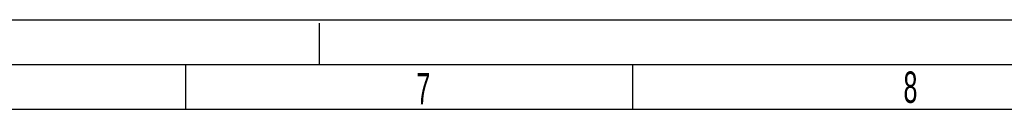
# Model space of a CAD drawing. Header units: millimetres. Extents: x 0 to 841, y 0 to 594.
# Tile 54 of 126: x 307 to 417, y 584 to 594. Entities that reach past the tile are written whole.
import ezdxf

# ---------------------------------------------------------------- set-up
doc = ezdxf.new("R2010")
doc.units = ezdxf.units.MM
doc.header["$LTSCALE"] = 46.255
doc.linetypes.add('DASHED', pattern=[0.2, 0.1, -0.1])
doc.layers.get('0').update_dxf_attribs({"linetype": 'CONTINUOUS'})
doc.styles.add('TEXTSTYLE_2', font='txt', dxfattribs={"width": 0.6})

msp = doc.modelspace()

# ---------------------------------------------------------------- linework, layer by layer
at = {"color": 7, "linetype": 'CONTINUOUS'}
for p, q in [((0, 594), (841, 594)), ((325.5, 589), (325.5, 584)), ((375.5, 589), (375.5, 584)), ((20, 584), (831, 584))]:
    msp.add_line(p, q, dxfattribs=at)
at = {"color": 7, "linetype": 'DASHED'}
msp.add_line((340.5, 589), (340.5, 594), dxfattribs=at)
at = {"color": 2, "linetype": 'CONTINUOUS'}
msp.add_line((15, 589), (836, 589), dxfattribs=at)

# ---------------------------------------------------------------- texts
at = {"color": 5, "linetype": 'CONTINUOUS', "char_height": 3.5, "width": 2.1, "attachment_point": 1, "line_spacing_factor": 0.9, "style": 'TEXTSTYLE_2'}
for s, insert in [('8', (405.8105, 588.2177)), ('7', (351.3186, 588.0621))]:
    msp.add_mtext(s, dxfattribs=dict(at, insert=insert))

doc.saveas('drawing.dxf')
